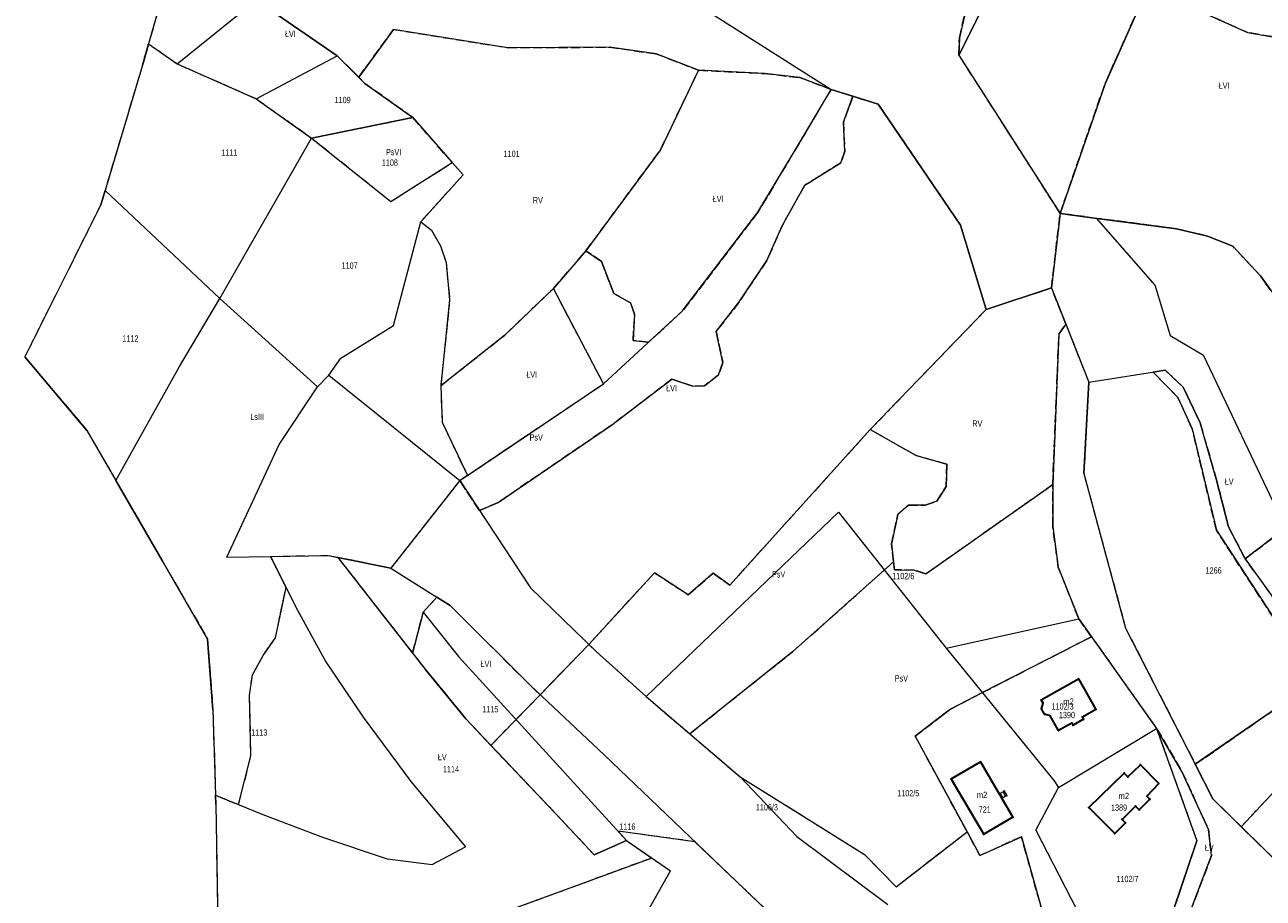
# Model space of a CAD drawing. Header units: metres. Extents: x 7496145 to 7500200, y 5498500 to 5502080.
# Tile 35 of 202: x 7496791 to 7497086, y 5499640 to 5499849. Entities that reach past the tile are written whole.
import ezdxf
from ezdxf.enums import TextEntityAlignment as Align

# ---------------------------------------------------------------- set-up
doc = ezdxf.new("R2010")
doc.units = ezdxf.units.M
doc.header["$MEASUREMENT"] = 0
for name, pattern in [('2.25_0.75', [3, 2.25, -0.75]), ('219-1000', [0]), ('egug-1000', [0])]:
    doc.linetypes.add(name, pattern=pattern)
doc.layers.get('0').update_dxf_attribs({"color": 2, "linetype": 'CONTINUOUS', "lineweight": 5})
for name, color, linetype in [('209-oznaczenie konturu klasyfikacyjnego', 7, 'CONTINUOUS'), ('211-numer działki ewidencyjnej', 7, 'CONTINUOUS'), ('217-kontur klasyfikacyjny', 7, 'CONTINUOUS'), ('218-kontur użytku gruntowego', 7, 'CONTINUOUS'), ('219-działka ewidencyjna', 7, 'CONTINUOUS'), ('312-budynek ewidencyjny', 7, 'CONTINUOUS'), ('312-oznaczenie budynku ewidencyjnego', 7, 'CONTINUOUS'), ('312-oznaczenie budynku ewidencyjnego-Atr117', 7, 'CONTINUOUS'), ('352-schody', 7, 'CONTINUOUS'), ('Punkt budynku', 7, 'CONTINUOUS')]:
    doc.layers.add(name, color=color, linetype=linetype)
doc.styles.get("Standard").update_dxf_attribs({"font": 'Working1250', "width": 0.75})

# ---------------------------------------------------------------- blocks, each defined once
blk = doc.blocks.new('PUNKTBUD')
at = {"color": 0}
blk.add_circle((0, 0), 0.09, dxfattribs=at)

msp = doc.modelspace()

# ---------------------------------------------------------------- linework, layer by layer
at = {"layer": '217-kontur klasyfikacyjny', "color": 3, "linetype": '2.25_0.75', "lineweight": 18, "flags": 128}
for points in [[(7496824.64, 5499859.26), (7496820.31, 5499844.01)], [(7497013.31, 5499841.29), (7497021.04, 5499856.86)], [(7497048.09, 5499834.47), (7497058.28, 5499857.39)], [(7497082.03, 5499846.65), (7497058.28, 5499857.39)], [(7496845.91, 5499854.37), (7496865.25, 5499841.15)], [(7497013.39, 5499845.38), (7497015.16, 5499853.09)], [(7496870.36, 5499836), (7496878.64, 5499847.41)], [(7496878.64, 5499847.41), (7496905.87, 5499843.05)], [(7497090.72, 5499845.2), (7497082.03, 5499846.65)], [(7496820.31, 5499844.01), (7496819.07, 5499839.64)], [(7496820.31, 5499844.01), (7496827.14, 5499839.2)], [(7497013.31, 5499841.29), (7497013.39, 5499845.38)], [(7496865.25, 5499841.15), (7496870.36, 5499836)], [(7496905.87, 5499843.05), (7496930.04, 5499843.16)], [(7496930.04, 5499843.16), (7496941.21, 5499841.59)], [(7496941.21, 5499841.59), (7496951.28, 5499837.66)], [(7497037.4, 5499803.59), (7497013.31, 5499841.29)], [(7496818.85, 5499838.88), (7496809.95, 5499809.07)], [(7496819.07, 5499839.64), (7496818.85, 5499838.88)], [(7496827.14, 5499839.2), (7496845.96, 5499830.89)], [(7496942.24, 5499818.74), (7496951.28, 5499837.66)], [(7496951.28, 5499837.66), (7496967, 5499836.9)], [(7496871.8, 5499834.55), (7496870.36, 5499836)], [(7496967, 5499836.9), (7496975.42, 5499835.93)], [(7496975.42, 5499835.93), (7496982.83, 5499833.12)], [(7496883.24, 5499826.42), (7496871.8, 5499834.55)], [(7496982.83, 5499833.12), (7496975.21, 5499820.24)], [(7496982.83, 5499833.12), (7496988.05, 5499831.49)], [(7497037.4, 5499803.59), (7497048.09, 5499834.47)], [(7496845.96, 5499830.89), (7496859.13, 5499821.53)], [(7496988.05, 5499831.49), (7496985.79, 5499825.33)], [(7496988.05, 5499831.49), (7496994.05, 5499829.61)], [(7496994.05, 5499829.61), (7497013.66, 5499800.75)], [(7496859.13, 5499821.53), (7496883.24, 5499826.42)], [(7496892.57, 5499815.67), (7496883.24, 5499826.42)], [(7496985.79, 5499825.33), (7496986.09, 5499818.43)], [(7496859.13, 5499821.53), (7496878.01, 5499806.42)], [(7496975.21, 5499820.24), (7496965.43, 5499803.86)], [(7496924.47, 5499794.64), (7496942.24, 5499818.74)], [(7496986.09, 5499818.43), (7496985.18, 5499815.59)], [(7496878.01, 5499806.42), (7496892.57, 5499815.67)], [(7496892.57, 5499815.67), (7496895.25, 5499812.73)], [(7496985.18, 5499815.59), (7496976.56, 5499810.29)], [(7496895.25, 5499812.73), (7496885.12, 5499801.6)], [(7496809.95, 5499809.07), (7496808.93, 5499805.65)], [(7496976.56, 5499810.29), (7496971.17, 5499800.64)], [(7496808.93, 5499805.65), (7496790.82, 5499769.39)], [(7496965.43, 5499803.86), (7496947.4, 5499780.25)], [(7497035.33, 5499785.84), (7497037.4, 5499803.59)], [(7497046.16, 5499802.4), (7497037.4, 5499803.59)], [(7497065.12, 5499799.93), (7497046.16, 5499802.4)], [(7496885.12, 5499801.6), (7496887.72, 5499799.57)], [(7496887.72, 5499799.57), (7496889.79, 5499795.82)], [(7496971.17, 5499800.64), (7496967.57, 5499792.36)], [(7497013.66, 5499800.75), (7497019.75, 5499780.69)], [(7497072.47, 5499798.14), (7497065.12, 5499799.93)], [(7497078.49, 5499795.75), (7497072.47, 5499798.14)], [(7496889.79, 5499795.82), (7496891.15, 5499791.89)], [(7496916.7, 5499785.68), (7496924.47, 5499794.64)], [(7496928.18, 5499792.13), (7496924.47, 5499794.64)], [(7497085.09, 5499788.69), (7497078.49, 5499795.75)], [(7496891.15, 5499791.89), (7496892.01, 5499782.97)], [(7496931.08, 5499784.47), (7496928.18, 5499792.13)], [(7496967.57, 5499792.36), (7496960.95, 5499782.5)], [(7497087.63, 5499785.14), (7497085.09, 5499788.69)], [(7496905.11, 5499774.58), (7496916.7, 5499785.68)], [(7496928.65, 5499763), (7496916.7, 5499785.68)], [(7497019.75, 5499780.69), (7497035.33, 5499785.84)], [(7497038.77, 5499777.17), (7497035.33, 5499785.84)], [(7496892.01, 5499782.97), (7496889.87, 5499762.51)], [(7496935.08, 5499782.27), (7496931.08, 5499784.47)], [(7496936.05, 5499779.58), (7496935.08, 5499782.27)], [(7496960.95, 5499782.5), (7496955.46, 5499775.43)], [(7496935.7, 5499773.3), (7496936.05, 5499779.58)], [(7496947.4, 5499780.25), (7496939.38, 5499772.87)], [(7496992.18, 5499752.08), (7497019.75, 5499780.69)], [(7497037.1, 5499774.79), (7497038.77, 5499777.17)], [(7497038.77, 5499777.17), (7497044.23, 5499763.39)], [(7496889.87, 5499762.51), (7496905.11, 5499774.58)], [(7496939.38, 5499772.87), (7496935.7, 5499773.3)], [(7496955.46, 5499775.43), (7496957.07, 5499768.03)], [(7497035.64, 5499738.96), (7497037.1, 5499774.79)], [(7496790.82, 5499769.39), (7496805.62, 5499751.89)], [(7496957.07, 5499768.03), (7496956.06, 5499765.11)], [(7496944.96, 5499764.08), (7496930.56, 5499753.13)], [(7496949.89, 5499762.39), (7496944.96, 5499764.08)], [(7496956.06, 5499765.11), (7496952.69, 5499762.49)], [(7497059.57, 5499765.78), (7497062.39, 5499766.22)], [(7497065.46, 5499759.72), (7497059.57, 5499765.78)], [(7497062.39, 5499766.22), (7497066.7, 5499762.21)], [(7496889.87, 5499762.51), (7496890.21, 5499753.88)], [(7496896.23, 5499741.17), (7496928.65, 5499763)], [(7496952.69, 5499762.49), (7496949.89, 5499762.39)], [(7497044.23, 5499763.39), (7497043.03, 5499741.63)], [(7497066.7, 5499762.21), (7497070.74, 5499753.65)], [(7497068.86, 5499752.26), (7497065.46, 5499759.72)], [(7496890.21, 5499753.88), (7496896.23, 5499741.17)], [(7496930.56, 5499753.13), (7496903.55, 5499734.69)], [(7497074.6, 5499728.11), (7497068.86, 5499752.26)], [(7497070.74, 5499753.65), (7497074.58, 5499740.38)], [(7496805.62, 5499751.89), (7496812.5, 5499739.97)], [(7496958.76, 5499715.05), (7496992.18, 5499752.08)], [(7497003.07, 5499745.88), (7496992.18, 5499752.08)], [(7497010.39, 5499743.86), (7497003.07, 5499745.88)], [(7497010.24, 5499738.52), (7497010.39, 5499743.86)], [(7496896.23, 5499741.17), (7496894.41, 5499739.94)], [(7497043.03, 5499741.63), (7497052.99, 5499704.81)], [(7497074.58, 5499740.38), (7497077.47, 5499728.93)], [(7496812.5, 5499739.97), (7496823.54, 5499720.86)], [(7496894.41, 5499739.94), (7496877.97, 5499719.04)], [(7496899.1, 5499732.83), (7496894.41, 5499739.94)], [(7497035.64, 5499738.96), (7497005.44, 5499717.68)], [(7497008.04, 5499734.99), (7497010.24, 5499738.52)], [(7497035.64, 5499729.03), (7497035.64, 5499738.96)], [(7496903.55, 5499734.69), (7496899.1, 5499732.83)], [(7497005.24, 5499734.04), (7497008.04, 5499734.99)], [(7496997.22, 5499724.86), (7496998.73, 5499731.88)], [(7496998.73, 5499731.88), (7497001.27, 5499734.08)], [(7497001.27, 5499734.08), (7497005.24, 5499734.04)], [(7497036.96, 5499719.32), (7497035.64, 5499729.03)], [(7497077.47, 5499728.93), (7497081.49, 5499721.32)], [(7497081.49, 5499721.32), (7497091.56, 5499728.99)], [(7497098.1, 5499692.08), (7497074.6, 5499728.11)], [(7496997.73, 5499720.54), (7496997.22, 5499724.86)], [(7496823.54, 5499720.86), (7496834.35, 5499702.19)], [(7496849.34, 5499721.87), (7496863.06, 5499722.12)], [(7496853.07, 5499714.45), (7496849.34, 5499721.87)], [(7496863.06, 5499722.12), (7496865.38, 5499721.64)], [(7496865.38, 5499721.64), (7496883.17, 5499698.82)], [(7496877.97, 5499719.04), (7496865.38, 5499721.64)], [(7496973.65, 5499699.15), (7496997.73, 5499720.54)], [(7496997.95, 5499718.66), (7496997.73, 5499720.54)], [(7497096, 5499701.08), (7497081.49, 5499721.32)], [(7496925.15, 5499700.9), (7496940.78, 5499717.98)], [(7496940.78, 5499717.98), (7496948.84, 5499712.72)], [(7496948.84, 5499712.72), (7496954.75, 5499717.85)], [(7496954.75, 5499717.85), (7496958.76, 5499715.05)], [(7497002.65, 5499718.61), (7496997.95, 5499718.66)], [(7497005.44, 5499717.68), (7497002.65, 5499718.61)], [(7497041.84, 5499706.98), (7497036.96, 5499719.32)], [(7496850.5, 5499702.5), (7496853.07, 5499714.45)], [(7496885.7, 5499708.59), (7496888.99, 5499712.14)], [(7496888.99, 5499712.14), (7496892.11, 5499710.18)], [(7496883.17, 5499698.82), (7496885.7, 5499708.59)], [(7496892.11, 5499710.18), (7496911.33, 5499691.01)], [(7497044.85, 5499702.74), (7497041.84, 5499706.98)], [(7496834.35, 5499702.19), (7496835.62, 5499685.29)], [(7496847.6, 5499698.29), (7496850.5, 5499702.5)], [(7497018.91, 5499689.41), (7497044.85, 5499702.74)], [(7497044.85, 5499702.74), (7497060.38, 5499680.87)], [(7497052.99, 5499704.81), (7497069.59, 5499672.36)], [(7496913.55, 5499688.92), (7496925.15, 5499700.9)], [(7496925.15, 5499700.9), (7496926.88, 5499699.22)], [(7496926.88, 5499699.22), (7496938.8, 5499688.48)], [(7496949.17, 5499679.62), (7496973.65, 5499699.15)], [(7496845.05, 5499693.67), (7496847.6, 5499698.29)], [(7496883.17, 5499698.82), (7496886.15, 5499695)], [(7496844.36, 5499688.71), (7496845.05, 5499693.67)], [(7496886.15, 5499695), (7496895.85, 5499683.18)], [(7496911.33, 5499691.01), (7496913.55, 5499688.92)], [(7497069.59, 5499672.36), (7497098.1, 5499692.08)], [(7496844.67, 5499674.34), (7496844.36, 5499688.71)], [(7496901.85, 5499676.85), (7496913.55, 5499688.92)], [(7496938.8, 5499688.48), (7496949.17, 5499679.62)], [(7497011.26, 5499685.48), (7497018.91, 5499689.41)], [(7497080.52, 5499657.48), (7497108.63, 5499687.45)], [(7496835.62, 5499685.29), (7496836.25, 5499664.96)], [(7497009.35, 5499684.02), (7497011.26, 5499685.48)], [(7496895.85, 5499683.18), (7496901.85, 5499676.85)], [(7497002.87, 5499679.05), (7497009.35, 5499684.02)], [(7496949.17, 5499679.62), (7496961.21, 5499669.34)], [(7497015.22, 5499656.26), (7497002.87, 5499679.05)], [(7497060.38, 5499680.87), (7497066.41, 5499670.66)], [(7497060.38, 5499680.87), (7497069.96, 5499654.13)], [(7496917.23, 5499660.62), (7496901.85, 5499676.85)], [(7496841.72, 5499662.73), (7496844.67, 5499674.34)], [(7497066.41, 5499670.66), (7497072.73, 5499656.78)], [(7497073.75, 5499664.12), (7497069.59, 5499672.36)], [(7496961.21, 5499669.34), (7496977.22, 5499659.36)], [(7496836.25, 5499664.96), (7496841.72, 5499662.73)], [(7496836.25, 5499664.96), (7496836.32, 5499662.75)], [(7497080.52, 5499657.48), (7497073.75, 5499664.12)], [(7496836.32, 5499662.75), (7496836.77, 5499634.62)], [(7496926.41, 5499650.8), (7496917.23, 5499660.62)], [(7496977.22, 5499659.36), (7496990.82, 5499650.89)], [(7496950.4, 5499653.91), (7496932.12, 5499656.38)], [(7496932.12, 5499656.38), (7496934.15, 5499654.15)], [(7496998.34, 5499643.16), (7497015.22, 5499656.26)], [(7497018.28, 5499650.6), (7497015.22, 5499656.26)], [(7497028.17, 5499655.09), (7497018.28, 5499650.6)], [(7497034.15, 5499633.7), (7497028.17, 5499655.09)], [(7497072.73, 5499656.78), (7497073.46, 5499650.58)], [(7497096.36, 5499641.96), (7497080.52, 5499657.48)], [(7496934.15, 5499654.15), (7496926.41, 5499650.8)], [(7496934.15, 5499654.15), (7496940.12, 5499650.02)], [(7496960.21, 5499644.52), (7496950.4, 5499653.91)], [(7497069.96, 5499654.13), (7497055.24, 5499610.66)], [(7496940.12, 5499650.02), (7496904.97, 5499637.09)], [(7496990.82, 5499650.89), (7496998.34, 5499643.16)], [(7497073.46, 5499650.58), (7497067.83, 5499635.79)], [(7496971.29, 5499633.98), (7496960.21, 5499644.52)]]:
    msp.add_lwpolyline(points, dxfattribs=at)
at = {"layer": '218-kontur użytku gruntowego', "color": 3, "linetype": 'egug-1000', "lineweight": 18, "flags": 128}
for points in [[(7496824.64, 5499859.26), (7496820.31, 5499844.01)], [(7497021.04, 5499856.86), (7497013.31, 5499841.29)], [(7497058.28, 5499857.39), (7497048.09, 5499834.47)], [(7497058.28, 5499857.39), (7497082.03, 5499846.65)], [(7496865.25, 5499841.15), (7496845.91, 5499854.37)], [(7497015.16, 5499853.09), (7497013.39, 5499845.38)], [(7496878.64, 5499847.41), (7496870.36, 5499836)], [(7496905.87, 5499843.05), (7496878.64, 5499847.41)], [(7497082.03, 5499846.65), (7497090.72, 5499845.2)], [(7496820.31, 5499844.01), (7496819.07, 5499839.64)], [(7496820.31, 5499844.01), (7496827.14, 5499839.2)], [(7497013.39, 5499845.38), (7497013.31, 5499841.29)], [(7496870.36, 5499836), (7496865.25, 5499841.15)], [(7496930.04, 5499843.16), (7496905.87, 5499843.05)], [(7496941.21, 5499841.59), (7496930.04, 5499843.16)], [(7496951.28, 5499837.66), (7496941.21, 5499841.59)], [(7497013.31, 5499841.29), (7497037.4, 5499803.59)], [(7496818.85, 5499838.88), (7496809.95, 5499809.07)], [(7496819.07, 5499839.64), (7496818.85, 5499838.88)], [(7496827.14, 5499839.2), (7496845.96, 5499830.89)], [(7496951.28, 5499837.66), (7496942.24, 5499818.74)], [(7496967, 5499836.9), (7496951.28, 5499837.66)], [(7496870.36, 5499836), (7496871.8, 5499834.55)], [(7496975.42, 5499835.93), (7496967, 5499836.9)], [(7496982.83, 5499833.12), (7496975.42, 5499835.93)], [(7496871.8, 5499834.55), (7496883.24, 5499826.42)], [(7496975.21, 5499820.24), (7496982.83, 5499833.12)], [(7496988.05, 5499831.49), (7496982.83, 5499833.12)], [(7497048.09, 5499834.47), (7497037.4, 5499803.59)], [(7496845.96, 5499830.89), (7496859.13, 5499821.53)], [(7496985.79, 5499825.33), (7496988.05, 5499831.49)], [(7496994.05, 5499829.61), (7496988.05, 5499831.49)], [(7497013.66, 5499800.75), (7496994.05, 5499829.61)], [(7496883.24, 5499826.42), (7496859.13, 5499821.53)], [(7496883.24, 5499826.42), (7496892.57, 5499815.67)], [(7496986.09, 5499818.43), (7496985.79, 5499825.33)], [(7496859.13, 5499821.53), (7496878.01, 5499806.42)], [(7496965.43, 5499803.86), (7496975.21, 5499820.24)], [(7496942.24, 5499818.74), (7496924.47, 5499794.64)], [(7496985.18, 5499815.59), (7496986.09, 5499818.43)], [(7496878.01, 5499806.42), (7496892.57, 5499815.67)], [(7496892.57, 5499815.67), (7496895.25, 5499812.73)], [(7496976.56, 5499810.29), (7496985.18, 5499815.59)], [(7496895.25, 5499812.73), (7496885.12, 5499801.6)], [(7496809.95, 5499809.07), (7496808.93, 5499805.65)], [(7496971.17, 5499800.64), (7496976.56, 5499810.29)], [(7496808.93, 5499805.65), (7496790.82, 5499769.39)], [(7496947.4, 5499780.25), (7496965.43, 5499803.86)], [(7497037.4, 5499803.59), (7497035.33, 5499785.84)], [(7497046.16, 5499802.4), (7497037.4, 5499803.59)], [(7497065.12, 5499799.93), (7497046.16, 5499802.4)], [(7496885.12, 5499801.6), (7496887.72, 5499799.57)], [(7496887.72, 5499799.57), (7496889.79, 5499795.82)], [(7496967.57, 5499792.36), (7496971.17, 5499800.64)], [(7497019.75, 5499780.69), (7497013.66, 5499800.75)], [(7497072.47, 5499798.14), (7497065.12, 5499799.93)], [(7497078.49, 5499795.75), (7497072.47, 5499798.14)], [(7496889.79, 5499795.82), (7496891.15, 5499791.89)], [(7496924.47, 5499794.64), (7496916.7, 5499785.68)], [(7496924.47, 5499794.64), (7496928.18, 5499792.13)], [(7497085.09, 5499788.69), (7497078.49, 5499795.75)], [(7496891.15, 5499791.89), (7496892.01, 5499782.97)], [(7496928.18, 5499792.13), (7496931.08, 5499784.47)], [(7496960.95, 5499782.5), (7496967.57, 5499792.36)], [(7497087.63, 5499785.14), (7497085.09, 5499788.69)], [(7496916.7, 5499785.68), (7496905.11, 5499774.58)], [(7496928.65, 5499763), (7496916.7, 5499785.68)], [(7497035.33, 5499785.84), (7497019.75, 5499780.69)], [(7497035.33, 5499785.84), (7497038.77, 5499777.17)], [(7496892.01, 5499782.97), (7496889.87, 5499762.51)], [(7496931.08, 5499784.47), (7496935.08, 5499782.27)], [(7496935.08, 5499782.27), (7496936.05, 5499779.58)], [(7496955.46, 5499775.43), (7496960.95, 5499782.5)], [(7496936.05, 5499779.58), (7496935.7, 5499773.3)], [(7496939.38, 5499772.87), (7496947.4, 5499780.25)], [(7497019.75, 5499780.69), (7496992.18, 5499752.08)], [(7497038.77, 5499777.17), (7497037.1, 5499774.79)], [(7497038.77, 5499777.17), (7497044.23, 5499763.39)], [(7496905.11, 5499774.58), (7496889.87, 5499762.51)], [(7496935.7, 5499773.3), (7496939.38, 5499772.87)], [(7496957.07, 5499768.03), (7496955.46, 5499775.43)], [(7497037.1, 5499774.79), (7497035.64, 5499738.96)], [(7496790.82, 5499769.39), (7496805.62, 5499751.89)], [(7496956.06, 5499765.11), (7496957.07, 5499768.03)], [(7496930.56, 5499753.13), (7496944.96, 5499764.08)], [(7496944.96, 5499764.08), (7496949.89, 5499762.39)], [(7496952.69, 5499762.49), (7496956.06, 5499765.11)], [(7497062.39, 5499766.22), (7497059.57, 5499765.78)], [(7497059.57, 5499765.78), (7497065.46, 5499759.72)], [(7497066.7, 5499762.21), (7497062.39, 5499766.22)], [(7496889.87, 5499762.51), (7496890.21, 5499753.88)], [(7496896.23, 5499741.17), (7496928.65, 5499763)], [(7496949.89, 5499762.39), (7496952.69, 5499762.49)], [(7497044.23, 5499763.39), (7497043.03, 5499741.63)], [(7497070.74, 5499753.65), (7497066.7, 5499762.21)], [(7497065.46, 5499759.72), (7497068.86, 5499752.26)], [(7496890.21, 5499753.88), (7496896.23, 5499741.17)], [(7496903.55, 5499734.69), (7496930.56, 5499753.13)], [(7497068.86, 5499752.26), (7497074.6, 5499728.11)], [(7497074.58, 5499740.38), (7497070.74, 5499753.65)], [(7496805.62, 5499751.89), (7496812.5, 5499739.97)], [(7496992.18, 5499752.08), (7496958.76, 5499715.05)], [(7496992.18, 5499752.08), (7497003.07, 5499745.88)], [(7497003.07, 5499745.88), (7497010.39, 5499743.86)], [(7497010.39, 5499743.86), (7497010.24, 5499738.52)], [(7496896.23, 5499741.17), (7496894.41, 5499739.94)], [(7497043.03, 5499741.63), (7497052.99, 5499704.81)], [(7497077.47, 5499728.93), (7497074.58, 5499740.38)], [(7496812.5, 5499739.97), (7496823.54, 5499720.86)], [(7496894.41, 5499739.94), (7496877.97, 5499719.04)], [(7496894.41, 5499739.94), (7496899.1, 5499732.83)], [(7497005.44, 5499717.68), (7497035.64, 5499738.96)], [(7497010.24, 5499738.52), (7497008.04, 5499734.99)], [(7497035.64, 5499738.96), (7497035.64, 5499729.03)], [(7496899.1, 5499732.83), (7496903.55, 5499734.69)], [(7497008.04, 5499734.99), (7497005.24, 5499734.04)], [(7496998.73, 5499731.88), (7496997.22, 5499724.86)], [(7497001.27, 5499734.08), (7496998.73, 5499731.88)], [(7497005.24, 5499734.04), (7497001.27, 5499734.08)], [(7497035.64, 5499729.03), (7497036.96, 5499719.32)], [(7497081.49, 5499721.32), (7497077.47, 5499728.93)], [(7497091.56, 5499728.99), (7497081.49, 5499721.32)], [(7497074.6, 5499728.11), (7497098.1, 5499692.08)], [(7496997.22, 5499724.86), (7496997.73, 5499720.54)], [(7496823.54, 5499720.86), (7496834.35, 5499702.19)], [(7496849.34, 5499721.87), (7496863.06, 5499722.12)], [(7496853.07, 5499714.45), (7496849.34, 5499721.87)], [(7496863.06, 5499722.12), (7496865.38, 5499721.64)], [(7496865.38, 5499721.64), (7496883.17, 5499698.82)], [(7496877.97, 5499719.04), (7496865.38, 5499721.64)], [(7496997.73, 5499720.54), (7496973.65, 5499699.15)], [(7496997.73, 5499720.54), (7496997.95, 5499718.66)], [(7497081.49, 5499721.32), (7497096, 5499701.08)], [(7496940.78, 5499717.98), (7496925.15, 5499700.9)], [(7496948.84, 5499712.72), (7496940.78, 5499717.98)], [(7496954.75, 5499717.85), (7496948.84, 5499712.72)], [(7496958.76, 5499715.05), (7496954.75, 5499717.85)], [(7496997.95, 5499718.66), (7497002.65, 5499718.61)], [(7497002.65, 5499718.61), (7497005.44, 5499717.68)], [(7497036.96, 5499719.32), (7497041.84, 5499706.98)], [(7496850.5, 5499702.5), (7496853.07, 5499714.45)], [(7496888.99, 5499712.14), (7496885.7, 5499708.59)], [(7496892.11, 5499710.18), (7496888.99, 5499712.14)], [(7496885.7, 5499708.59), (7496883.17, 5499698.82)], [(7496911.33, 5499691.01), (7496892.11, 5499710.18)], [(7497041.84, 5499706.98), (7497044.85, 5499702.74)], [(7496834.35, 5499702.19), (7496835.62, 5499685.29)], [(7496847.6, 5499698.29), (7496850.5, 5499702.5)], [(7497044.85, 5499702.74), (7497018.91, 5499689.41)], [(7497044.85, 5499702.74), (7497060.38, 5499680.87)], [(7497052.99, 5499704.81), (7497069.59, 5499672.36)], [(7496913.55, 5499688.92), (7496925.15, 5499700.9)], [(7496925.15, 5499700.9), (7496926.88, 5499699.22)], [(7496926.88, 5499699.22), (7496938.8, 5499688.48)], [(7496973.65, 5499699.15), (7496949.17, 5499679.62)], [(7496845.05, 5499693.67), (7496847.6, 5499698.29)], [(7496883.17, 5499698.82), (7496886.15, 5499695)], [(7496844.36, 5499688.71), (7496845.05, 5499693.67)], [(7496886.15, 5499695), (7496895.85, 5499683.18)], [(7496913.55, 5499688.92), (7496911.33, 5499691.01)], [(7497098.1, 5499692.08), (7497069.59, 5499672.36)], [(7496844.67, 5499674.34), (7496844.36, 5499688.71)], [(7496901.85, 5499676.85), (7496913.55, 5499688.92)], [(7496938.8, 5499688.48), (7496949.17, 5499679.62)], [(7497018.91, 5499689.41), (7497011.26, 5499685.48)], [(7497108.63, 5499687.45), (7497080.52, 5499657.48)], [(7496835.62, 5499685.29), (7496836.25, 5499664.96)], [(7497011.26, 5499685.48), (7497009.35, 5499684.02)], [(7496895.85, 5499683.18), (7496901.85, 5499676.85)], [(7497009.35, 5499684.02), (7497002.87, 5499679.05)], [(7496949.17, 5499679.62), (7496961.21, 5499669.34)], [(7497002.87, 5499679.05), (7497015.22, 5499656.26)], [(7497066.41, 5499670.66), (7497060.38, 5499680.87)], [(7497060.38, 5499680.87), (7497069.96, 5499654.13)], [(7496917.23, 5499660.62), (7496901.85, 5499676.85)], [(7496841.72, 5499662.73), (7496844.67, 5499674.34)], [(7497072.73, 5499656.78), (7497066.41, 5499670.66)], [(7497069.59, 5499672.36), (7497073.75, 5499664.12)], [(7496961.21, 5499669.34), (7496977.22, 5499659.36)], [(7496836.25, 5499664.96), (7496841.72, 5499662.73)], [(7496836.25, 5499664.96), (7496836.32, 5499662.75)], [(7497073.75, 5499664.12), (7497080.52, 5499657.48)], [(7496836.32, 5499662.75), (7496836.77, 5499634.62)], [(7496926.41, 5499650.8), (7496917.23, 5499660.62)], [(7496977.22, 5499659.36), (7496990.82, 5499650.89)], [(7496950.4, 5499653.91), (7496932.12, 5499656.38)], [(7496932.12, 5499656.38), (7496934.15, 5499654.15)], [(7496998.34, 5499643.16), (7497015.22, 5499656.26)], [(7497015.22, 5499656.26), (7497018.28, 5499650.6)], [(7497018.28, 5499650.6), (7497028.17, 5499655.09)], [(7497028.17, 5499655.09), (7497034.15, 5499633.7)], [(7497073.46, 5499650.58), (7497072.73, 5499656.78)], [(7497080.52, 5499657.48), (7497096.36, 5499641.96)], [(7496934.15, 5499654.15), (7496926.41, 5499650.8)], [(7496934.15, 5499654.15), (7496940.12, 5499650.02)], [(7496960.21, 5499644.52), (7496950.4, 5499653.91)], [(7497069.96, 5499654.13), (7497055.24, 5499610.66)], [(7496940.12, 5499650.02), (7496904.97, 5499637.09)], [(7496990.82, 5499650.89), (7496998.34, 5499643.16)], [(7497067.83, 5499635.79), (7497073.46, 5499650.58)], [(7496971.29, 5499633.98), (7496960.21, 5499644.52)]]:
    msp.add_lwpolyline(points, dxfattribs=at)
at = {"layer": '219-działka ewidencyjna', "color": 3, "linetype": '219-1000', "lineweight": 18, "flags": 128}
for points in [[(7496824.64, 5499859.26), (7496820.31, 5499844.01)], [(7496946.09, 5499856.5), (7496982.83, 5499833.12)], [(7497048.09, 5499834.47), (7497058.28, 5499857.39)], [(7497058.28, 5499857.39), (7497082.03, 5499846.65)], [(7496827.14, 5499839.2), (7496845.91, 5499854.37)], [(7496845.91, 5499854.37), (7496865.25, 5499841.15)], [(7497082.03, 5499846.65), (7497094.17, 5499844.63)], [(7496818.85, 5499838.88), (7496820.31, 5499844.01)], [(7496820.31, 5499844.01), (7496827.14, 5499839.2)], [(7496845.96, 5499830.89), (7496865.25, 5499841.15)], [(7496865.25, 5499841.15), (7496871.8, 5499834.55)], [(7496818.85, 5499838.88), (7496809.95, 5499809.07)], [(7496871.8, 5499834.55), (7496883.24, 5499826.42)], [(7496975.21, 5499820.24), (7496982.83, 5499833.12)], [(7496982.83, 5499833.12), (7496994.05, 5499829.61)], [(7497048.09, 5499834.47), (7497037.4, 5499803.59)], [(7496845.96, 5499830.89), (7496859.13, 5499821.53)], [(7496994.05, 5499829.61), (7497013.66, 5499800.75)], [(7496859.13, 5499821.53), (7496883.24, 5499826.42)], [(7496883.24, 5499826.42), (7496892.57, 5499815.67)], [(7496837.3, 5499783.27), (7496859.13, 5499821.53)], [(7496859.13, 5499821.53), (7496878.01, 5499806.42)], [(7496965.43, 5499803.86), (7496975.21, 5499820.24)], [(7496878.01, 5499806.42), (7496892.57, 5499815.67)], [(7496892.57, 5499815.67), (7496895.25, 5499812.73)], [(7496885.12, 5499801.6), (7496895.25, 5499812.73)], [(7496808.93, 5499805.65), (7496809.95, 5499809.07)], [(7496809.95, 5499809.07), (7496837.3, 5499783.27)], [(7496808.93, 5499805.65), (7496790.82, 5499769.39)], [(7496947.4, 5499780.25), (7496965.43, 5499803.86)], [(7497037.4, 5499803.59), (7497046.16, 5499802.4)], [(7497059.93, 5499786.57), (7497046.16, 5499802.4)], [(7497046.16, 5499802.4), (7497065.12, 5499799.93)], [(7496878.64, 5499776.85), (7496885.12, 5499801.6)], [(7497013.66, 5499800.75), (7497019.75, 5499780.69)], [(7497065.12, 5499799.93), (7497072.47, 5499798.14)], [(7497072.47, 5499798.14), (7497078.49, 5499795.75)], [(7497078.49, 5499795.75), (7497085.09, 5499788.69)], [(7497085.09, 5499788.69), (7497099.1, 5499769.1)], [(7497019.75, 5499780.69), (7497035.33, 5499785.84)], [(7497035.33, 5499785.84), (7497044.23, 5499763.39)], [(7497059.93, 5499786.57), (7497063.62, 5499774.5)], [(7496827.7, 5499767.1), (7496837.3, 5499783.27)], [(7496837.3, 5499783.27), (7496860.53, 5499762.24)], [(7496928.65, 5499763), (7496947.4, 5499780.25)], [(7496866.07, 5499769.06), (7496878.64, 5499776.85)], [(7497063.62, 5499774.5), (7497071.54, 5499769.78)], [(7496805.62, 5499751.89), (7496790.82, 5499769.39)], [(7496812.5, 5499739.97), (7496827.7, 5499767.1)], [(7496863.22, 5499765.08), (7496866.07, 5499769.06)], [(7497089.72, 5499731.57), (7497071.54, 5499769.78)], [(7496860.53, 5499762.24), (7496863.22, 5499765.08)], [(7496863.22, 5499765.08), (7496894.41, 5499739.94)], [(7497044.23, 5499763.39), (7497062.39, 5499766.22)], [(7497062.39, 5499766.22), (7497066.7, 5499762.21)], [(7496851.37, 5499748.56), (7496860.53, 5499762.24)], [(7496894.41, 5499739.94), (7496928.65, 5499763)], [(7497043.03, 5499741.63), (7497044.23, 5499763.39)], [(7497066.7, 5499762.21), (7497070.74, 5499753.65)], [(7497074.58, 5499740.38), (7497070.74, 5499753.65)], [(7496805.62, 5499751.89), (7496812.5, 5499739.97)], [(7496838.92, 5499721.68), (7496851.37, 5499748.56)], [(7497043.03, 5499741.63), (7497052.99, 5499704.81)], [(7497074.58, 5499740.38), (7497077.47, 5499728.93)], [(7496823.54, 5499720.86), (7496812.5, 5499739.97)], [(7496894.41, 5499739.94), (7496911.28, 5499714.37)], [(7496938.8, 5499688.48), (7496984.6, 5499732.39)], [(7496984.6, 5499732.39), (7497010.29, 5499700.02)], [(7497081.49, 5499721.32), (7497077.47, 5499728.93)], [(7496834.35, 5499702.19), (7496823.54, 5499720.86)], [(7496838.92, 5499721.68), (7496849.34, 5499721.87)], [(7496849.34, 5499721.87), (7496863.06, 5499722.12)], [(7496849.34, 5499721.87), (7496855.77, 5499709.08)], [(7496863.06, 5499722.12), (7496865.38, 5499721.64)], [(7496865.38, 5499721.64), (7496877.97, 5499719.04)], [(7496865.38, 5499721.64), (7496886.15, 5499695)], [(7497081.49, 5499721.32), (7497096, 5499701.08)], [(7496877.97, 5499719.04), (7496888.99, 5499712.14)], [(7496911.28, 5499714.37), (7496926.88, 5499699.22)], [(7496885.7, 5499708.59), (7496888.99, 5499712.14)], [(7496888.99, 5499712.14), (7496892.11, 5499710.18)], [(7496855.77, 5499709.08), (7496862.55, 5499696.73)], [(7496885.7, 5499708.59), (7496894.14, 5499698)], [(7496892.11, 5499710.18), (7496911.33, 5499691.01)], [(7497010.29, 5499700.02), (7497041.84, 5499706.98)], [(7497041.84, 5499706.98), (7497060.38, 5499680.87)], [(7496835.62, 5499685.29), (7496834.35, 5499702.19)], [(7497052.99, 5499704.81), (7497069.59, 5499672.36)], [(7496926.88, 5499699.22), (7496938.8, 5499688.48)], [(7497010.29, 5499700.02), (7497035.96, 5499668.43)], [(7496862.55, 5499696.73), (7496871.43, 5499683.59)], [(7496894.14, 5499698), (7496934.15, 5499654.15)], [(7496895.85, 5499683.18), (7496886.15, 5499695)], [(7497069.59, 5499672.36), (7497101.03, 5499694.11)], [(7496911.33, 5499691.01), (7496928.8, 5499674.58)], [(7496938.8, 5499688.48), (7496961.21, 5499669.34)], [(7496835.62, 5499685.29), (7496836.25, 5499664.96)], [(7496871.43, 5499683.59), (7496882.73, 5499668.28)], [(7496895.85, 5499683.18), (7496917.23, 5499660.62)], [(7497036.99, 5499666.8), (7497060.38, 5499680.87)], [(7497060.38, 5499680.87), (7497069.96, 5499654.13)], [(7496928.8, 5499674.58), (7496960.21, 5499644.52)], [(7497073.75, 5499664.12), (7497069.59, 5499672.36)], [(7496882.73, 5499668.28), (7496895.76, 5499652.68)], [(7496961.21, 5499669.34), (7496974.67, 5499655.11)], [(7497031.64, 5499656.67), (7497036.99, 5499666.8)], [(7497035.96, 5499668.43), (7497036.99, 5499666.8)], [(7496836.32, 5499662.75), (7496836.25, 5499664.96)], [(7496836.25, 5499664.96), (7496847.54, 5499660.37)], [(7497073.75, 5499664.12), (7497096.36, 5499641.96)], [(7496836.32, 5499662.75), (7496836.77, 5499634.62)], [(7496847.54, 5499660.37), (7496861.73, 5499654.95)], [(7496917.23, 5499660.62), (7496926.41, 5499650.8)], [(7496861.73, 5499654.95), (7496877.09, 5499649.79)], [(7496974.67, 5499655.11), (7496996.34, 5499638.91)], [(7497031.64, 5499656.67), (7497055.24, 5499610.66)], [(7496887.88, 5499648.44), (7496895.76, 5499652.68)], [(7496926.41, 5499650.8), (7496934.15, 5499654.15)], [(7496934.15, 5499654.15), (7496944.58, 5499646.93)], [(7497055.24, 5499610.66), (7497069.96, 5499654.13)], [(7496877.09, 5499649.79), (7496887.88, 5499648.44)], [(7496930.4, 5499621.71), (7496944.58, 5499646.93)], [(7496960.21, 5499644.52), (7496971.29, 5499633.98)]]:
    msp.add_lwpolyline(points, dxfattribs=at)
at = {"layer": '312-budynek ewidencyjny', "color": 7, "linetype": 'Continuous', "lineweight": 35, "flags": 128}
for points in [[(7497032.9, 5499687.67), (7497041.74, 5499692.69)], [(7497041.74, 5499692.69), (7497045.88, 5499685.4)], [(7497033.32, 5499686.94), (7497032.9, 5499687.67)], [(7497032.95, 5499685.52), (7497033.32, 5499686.94)], [(7497033.66, 5499684.28), (7497032.95, 5499685.52)], [(7497035.04, 5499683.88), (7497033.66, 5499684.28)], [(7497045.88, 5499685.4), (7497042.69, 5499683.59)], [(7497037.04, 5499680.38), (7497035.04, 5499683.88)], [(7497040.17, 5499682.16), (7497037.04, 5499680.38)], [(7497040.46, 5499681.63), (7497040.17, 5499682.16)], [(7497042.98, 5499683.07), (7497040.46, 5499681.63)], [(7497042.69, 5499683.59), (7497042.98, 5499683.07)], [(7497011.47, 5499668.89), (7497018.4, 5499672.94)], [(7497018.4, 5499672.94), (7497022.87, 5499665.27)], [(7497044.24, 5499662.03), (7497052.66, 5499670.24)], [(7497052.66, 5499670.24), (7497053.54, 5499669.33)], [(7497053.54, 5499669.33), (7497056.51, 5499672.25)], [(7497056.51, 5499672.25), (7497060.87, 5499667.79)], [(7497019.19, 5499655.67), (7497011.47, 5499668.89)], [(7497060.87, 5499667.79), (7497058.07, 5499664.75)], [(7497022.87, 5499665.27), (7497023.5, 5499664.2)], [(7497023.5, 5499664.2), (7497026.12, 5499659.72)], [(7497058.78, 5499664.02), (7497056.21, 5499661.5)], [(7497058.07, 5499664.75), (7497058.78, 5499664.02)], [(7497050.39, 5499655.85), (7497044.24, 5499662.03)], [(7497055.33, 5499662.4), (7497052.14, 5499659.23)], [(7497056.21, 5499661.5), (7497055.33, 5499662.4)], [(7497026.12, 5499659.72), (7497019.19, 5499655.67)], [(7497052.97, 5499658.38), (7497050.39, 5499655.85)], [(7497052.14, 5499659.23), (7497052.97, 5499658.38)]]:
    msp.add_lwpolyline(points, dxfattribs=at)
at = {"layer": '352-schody', "color": 7, "linetype": 'Continuous', "lineweight": 18, "flags": 128}
msp.add_lwpolyline([(7497022.87, 5499665.27), (7497024.06, 5499665.93), (7497024.67, 5499664.91), (7497023.5, 5499664.2)], close=True, dxfattribs=at)
msp.add_lwpolyline([(7497022.87, 5499665.27), (7497024.06, 5499665.93), (7497024.67, 5499664.91), (7497023.5, 5499664.2)], close=True, dxfattribs=at)
for points in [[(7497023.77, 5499664.37), (7497023.18, 5499665.44)], [(7497024.37, 5499664.73), (7497023.79, 5499665.78)]]:
    msp.add_lwpolyline(points, dxfattribs=at)

# ---------------------------------------------------------------- block references
at = {"layer": 'Punkt budynku', "color": 5, "linetype": 'Continuous', "lineweight": 13}
for p in [(7497041.74, 5499692.69), (7497032.9, 5499687.67), (7497032.95, 5499685.52), (7497033.32, 5499686.94), (7497033.66, 5499684.28), (7497045.88, 5499685.4), (7497035.04, 5499683.88), (7497040.17, 5499682.16), (7497040.46, 5499681.63), (7497042.69, 5499683.59), (7497042.98, 5499683.07), (7497037.04, 5499680.38), (7497018.4, 5499672.94), (7497052.66, 5499670.24), (7497056.51, 5499672.25), (7497011.47, 5499668.89), (7497053.54, 5499669.33), (7497060.87, 5499667.79), (7497022.87, 5499665.27), (7497023.5, 5499664.2), (7497024.06, 5499665.93), (7497024.67, 5499664.91), (7497058.07, 5499664.75), (7497058.78, 5499664.02), (7497044.24, 5499662.03), (7497055.33, 5499662.4), (7497056.21, 5499661.5), (7497026.12, 5499659.72), (7497052.14, 5499659.23), (7497052.97, 5499658.38), (7497019.19, 5499655.67), (7497050.39, 5499655.85)]:
    msp.add_blockref('PUNKTBUD', p, dxfattribs=at)

# ---------------------------------------------------------------- texts
at = {"layer": '209-oznaczenie konturu klasyfikacyjnego', "color": 3, "linetype": 'Continuous', "lineweight": 18, "width": 0.79}
for s, p in [('ŁVI', (7496852.78, 5499845.61)), ('ŁVI', (7497075.14, 5499833.27)), ('PsVI', (7496876.85, 5499817.42)), ('RV', (7496911.82, 5499805.96)), ('ŁVI', (7496954.65, 5499806.27)), ('ŁVI', (7496910.26, 5499764.43)), ('ŁVI', (7496943.57, 5499761.21)), ('LsIII', (7496844.53, 5499754.37)), ('RV', (7497016.48, 5499752.76)), ('PsV', (7496911.04, 5499749.46)), ('ŁV', (7497076.6, 5499738.98)), ('PsV', (7496968.77, 5499716.85)), ('ŁVI', (7496899.36, 5499695.5)), ('PsV', (7496998.01, 5499692.06)), ('ŁV', (7496889.19, 5499673.32)), ('ŁV', (7497071.87, 5499651.73))]:
    msp.add_text(s, height=1.5, dxfattribs=at).set_placement(p)
at = {"layer": '211-numer działki ewidencyjnej', "color": 3, "linetype": 'Continuous', "lineweight": 18, "width": 0.79}
for s, p in [('1109', (7496864.6, 5499831.34)), ('1111', (7496837.6, 5499818.82)), ('1101', (7496904.85, 5499818.53)), ('1108', (7496875.85, 5499816.42)), ('1107', (7496866.28, 5499791.89)), ('1112', (7496814.06, 5499774.52)), ('1102/6', (7496997.41, 5499717.94)), ('1266', (7497072.03, 5499719.29)), ('1115', (7496899.77, 5499686.22)), ('1102/3', (7497035.34, 5499686.89)), ('1113', (7496844.75, 5499680.69)), ('1114', (7496890.42, 5499671.92)), ('1102/5', (7496998.59, 5499666.2)), ('1106/3', (7496964.92, 5499662.86)), ('1116', (7496932.42, 5499658.25)), ('1102/7', (7497050.8, 5499645.77))]:
    msp.add_text(s, height=1.5, dxfattribs=at).set_placement(p, align=Align.TOP_LEFT)
at = {"layer": '312-oznaczenie budynku ewidencyjnego', "color": 7, "linetype": 'Continuous', "lineweight": 18, "width": 0.79}
for s, p in [('1390', (7497037.1, 5499684.83)), ('721', (7497017.99, 5499662.31)), ('1389', (7497049.51, 5499662.77))]:
    msp.add_text(s, height=1.5, dxfattribs=at).set_placement(p, align=Align.TOP_LEFT)
at = {"layer": '312-oznaczenie budynku ewidencyjnego-Atr117', "color": 7, "width": 0.9}
for p in [(7497039.39, 5499686.54), (7497018.8, 5499664.31), (7497052.56, 5499664.05)]:
    msp.add_text('m2', height=1.5, dxfattribs=at).set_placement(p, align=Align.CENTER)

doc.saveas('drawing.dxf')
